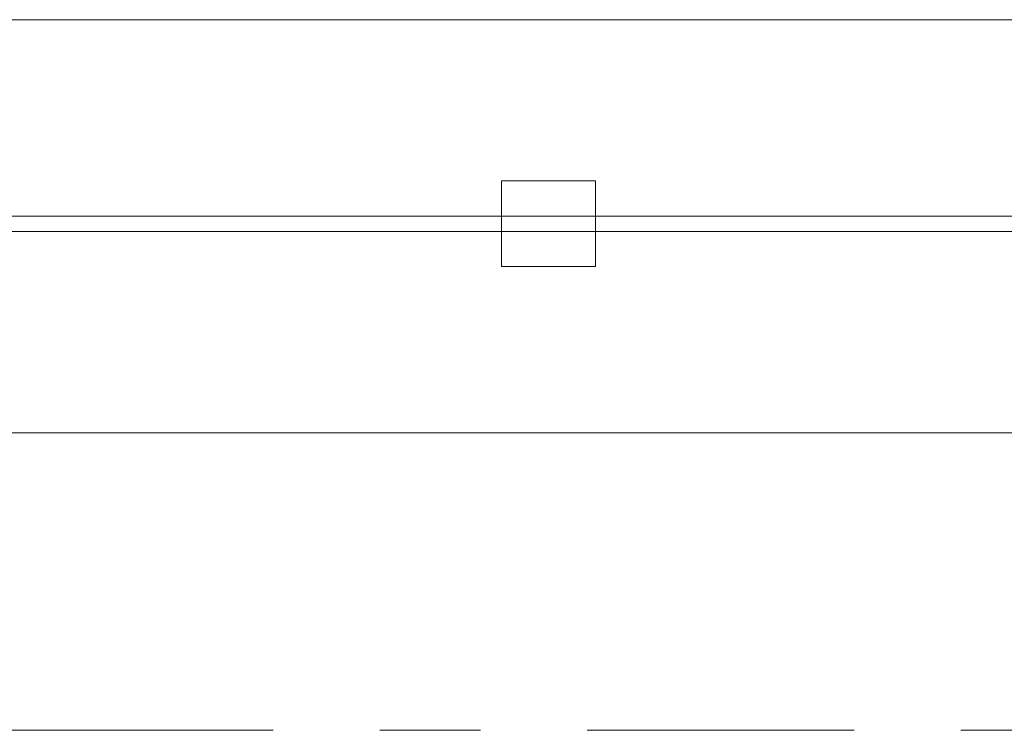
# Model space of a CAD drawing. Header units: metres. Extents: x -3.6 to 84.5, y -11 to 16.8.
# Tile 199 of 225: x 49.125 to 50.102, y 13.15 to 13.855. Entities that reach past the tile are written whole.
import ezdxf

# ---------------------------------------------------------------- set-up
doc = ezdxf.new("R2010")
doc.units = ezdxf.units.M
doc.header["$MEASUREMENT"] = 0
doc.linetypes.add('Strichlinie doppelt', pattern=[0.546806, 0.264583, -0.105833, 0.070556, -0.105833])
for name, color, linetype in [('451 - Universal.Achsen Raster', 7, 'Continuous'), ('604 - Struktur.Wand Aussen', 7, 'Continuous'), ('610 - Struktur.Treppe_ Rampe', 7, 'Continuous'), ('613 - Struktur.Fassade', 7, 'Continuous')]:
    doc.layers.add(name, color=color, linetype=linetype)

msp = doc.modelspace()

# ---------------------------------------------------------------- linework, layer by layer
at = {"layer": '451 - Universal.Achsen Raster', "color": 160, "linetype": 'Strichlinie doppelt', "lineweight": 9, "true_color": 0x3232ff}
msp.add_line((64.93502, 13.14998), (-3.175, 13.14998), dxfattribs=at)
at = {"layer": '604 - Struktur.Wand Aussen', "color": 7, "linetype": 'Continuous', "lineweight": 13}
for p, q in [((50.14, 13.855), (48.15, 13.855)), ((48.15, 13.445), (50.14, 13.445))]:
    msp.add_line(p, q, dxfattribs=at)
at = {"layer": '610 - Struktur.Treppe_ Rampe', "color": 7, "linetype": 'Continuous', "lineweight": 18}
msp.add_line((50.84002, 13.64498), (47.41003, 13.64498), dxfattribs=at)
at = {"layer": '610 - Struktur.Treppe_ Rampe', "color": 7, "linetype": 'Continuous', "lineweight": 13}
msp.add_line((50.84002, 13.64498), (47.41003, 13.64498), dxfattribs=at)
at = {"layer": '613 - Struktur.Fassade', "color": 7, "linetype": 'Continuous', "lineweight": 13}
for p, q in [((49.60449, 13.66), (48.60149, 13.66)), ((49.64949, 13.66), (49.60449, 13.66)), ((50.25199, 13.66), (49.64949, 13.66))]:
    msp.add_line(p, q, dxfattribs=at)
at = {"layer": '613 - Struktur.Fassade', "color": 7, "linetype": 'Continuous', "lineweight": 13, "flags": 128}
msp.add_lwpolyline([(49.60299, 13.695), (49.69599, 13.695), (49.69599, 13.61), (49.60299, 13.61)], close=True, dxfattribs=at)

doc.saveas('drawing.dxf')
